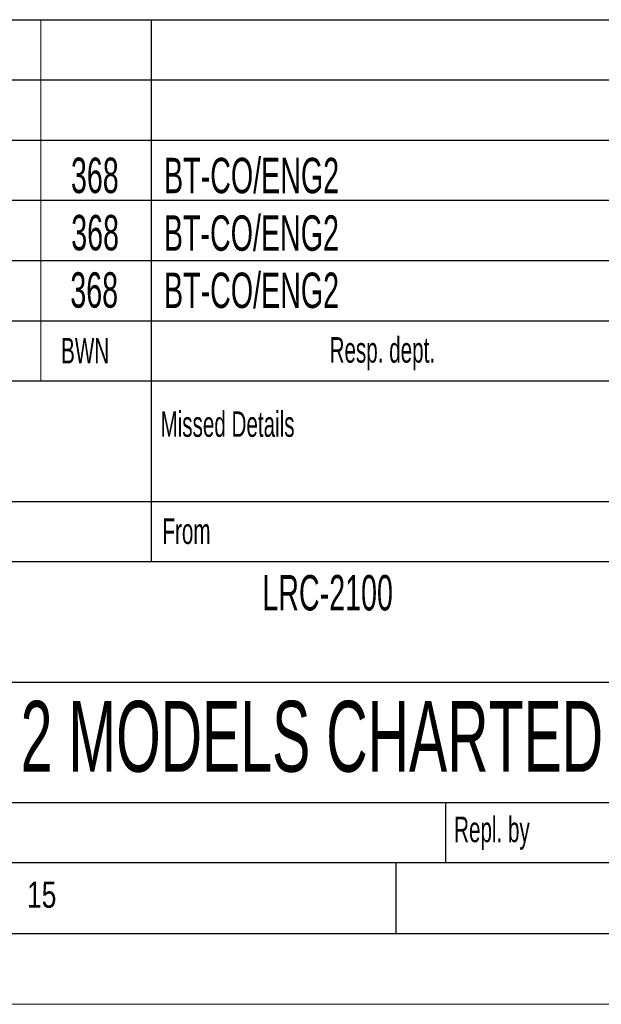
# Model space of a CAD drawing. Header units: millimetres. Extents: x 0 to 1737, y 0 to 594.
# Tile 8 of 45: x 749 to 790, y 0 to 70. Entities that reach past the tile are written whole.
import ezdxf

# ---------------------------------------------------------------- set-up
doc = ezdxf.new("R2010")
doc.units = ezdxf.units.MM
doc.layers.add('FORMAT', color=7, linetype='Continuous')
doc.styles.add('SLDTEXTSTYLE0', font='TXT', dxfattribs={"width": 0.75})
doc.styles.add('SLDTEXTSTYLE1', font='TXT', dxfattribs={"width": 0.605})

msp = doc.modelspace()

# ---------------------------------------------------------------- linework, layer by layer
at = {"color": 7, "linetype": 'Continuous', "lineweight": 18}
msp.add_line((0.000004, 0.00001), (841.000004, 0.00001), dxfattribs=at)
at = {"layer": 'FORMAT'}
for p, q in [((646.400004, 69.50001), (831.000004, 69.50001)), ((646.400004, 69.50001), (831.000004, 69.50001)), ((646.400004, 69.50001), (831.000004, 69.50001)), ((758.200004, 69.50001), (758.200004, 44.00001)), ((646.400004, 65.25001), (831.000004, 65.25001)), ((646.400004, 65.25001), (831.000004, 65.25001)), ((758.200004, 65.25001), (758.200004, 44.00001)), ((646.400004, 61.00001), (831.000004, 61.00001)), ((646.400004, 56.75001), (831.000004, 56.75001)), ((646.400004, 52.50001), (831.000004, 52.50001)), ((646.400004, 48.25001), (831.000004, 48.25001)), ((646.400004, 44.00001), (831.000004, 44.00001)), ((758.200004, 44.00001), (758.200004, 31.25001)), ((646.400004, 35.50001), (831.000004, 35.50001)), ((724.400004, 31.25001), (831.000004, 31.25001)), ((724.400004, 22.75001), (831.000004, 22.75001)), ((724.400004, 14.25001), (831.000004, 14.25001)), ((779.000004, 10.00001), (779.000004, 14.25001)), ((20.000004, 10.00001), (831.000004, 10.00001)), ((646.400004, 10.00001), (831.000004, 10.00001)), ((775.500004, 5.00001), (775.500004, 10.00001)), ((15.000004, 5.00001), (836.000004, 5.00001))]:
    msp.add_line(p, q, dxfattribs=at)
at = {"layer": 'FORMAT', "lineweight": 18}
msp.add_line((750.400004, 69.50001), (750.400004, 44.00001), dxfattribs=at)

# ---------------------------------------------------------------- texts
at = {"layer": 'FORMAT'}
for s, insert, char_height, attachment_point, style in [('368', (754.217487, 59.762463), 2.5, 2, 'SLDTEXTSTYLE1'), ('BT-CO/ENG2', (759.106506, 59.750576), 2.5, 1, 'SLDTEXTSTYLE1'), ('368', (754.237084, 55.718428), 2.5, 2, 'SLDTEXTSTYLE1'), ('BT-CO/ENG2', (759.093886, 55.688725), 2.5, 1, 'SLDTEXTSTYLE1'), ('368', (754.172693, 51.671063), 2.5, 2, 'SLDTEXTSTYLE1'), ('BT-CO/ENG2', (759.100773, 51.64782), 2.5, 1, 'SLDTEXTSTYLE1'), ('BWN', (751.836177, 47.038181), 1.8, 1, 'SLDTEXTSTYLE1'), ('Resp. dept.', (770.794818, 47.09218), 1.8, 1, 'SLDTEXTSTYLE1'), ('Missed Details', (758.854143, 41.856554), 1.8, 1, 'SLDTEXTSTYLE1'), ('From', (758.991079, 34.294979), 1.8, 1, 'SLDTEXTSTYLE1'), ('LRC-2100', (770.656862, 30.300461), 2.5, 2, 'SLDTEXTSTYLE1'), ('2 MODELS CHARTED', (769.544167, 21.416215), 5, 2, 'SLDTEXTSTYLE1'), ('Repl. by', (779.589196, 13.24392), 1.8, 1, 'SLDTEXTSTYLE1'), ('15', (749.434224, 8.668031), 1.8520833, 1, 'SLDTEXTSTYLE0')]:
    msp.add_mtext(s, dxfattribs=dict(at, insert=insert, char_height=char_height, attachment_point=attachment_point, style=style))

doc.saveas('drawing.dxf')
